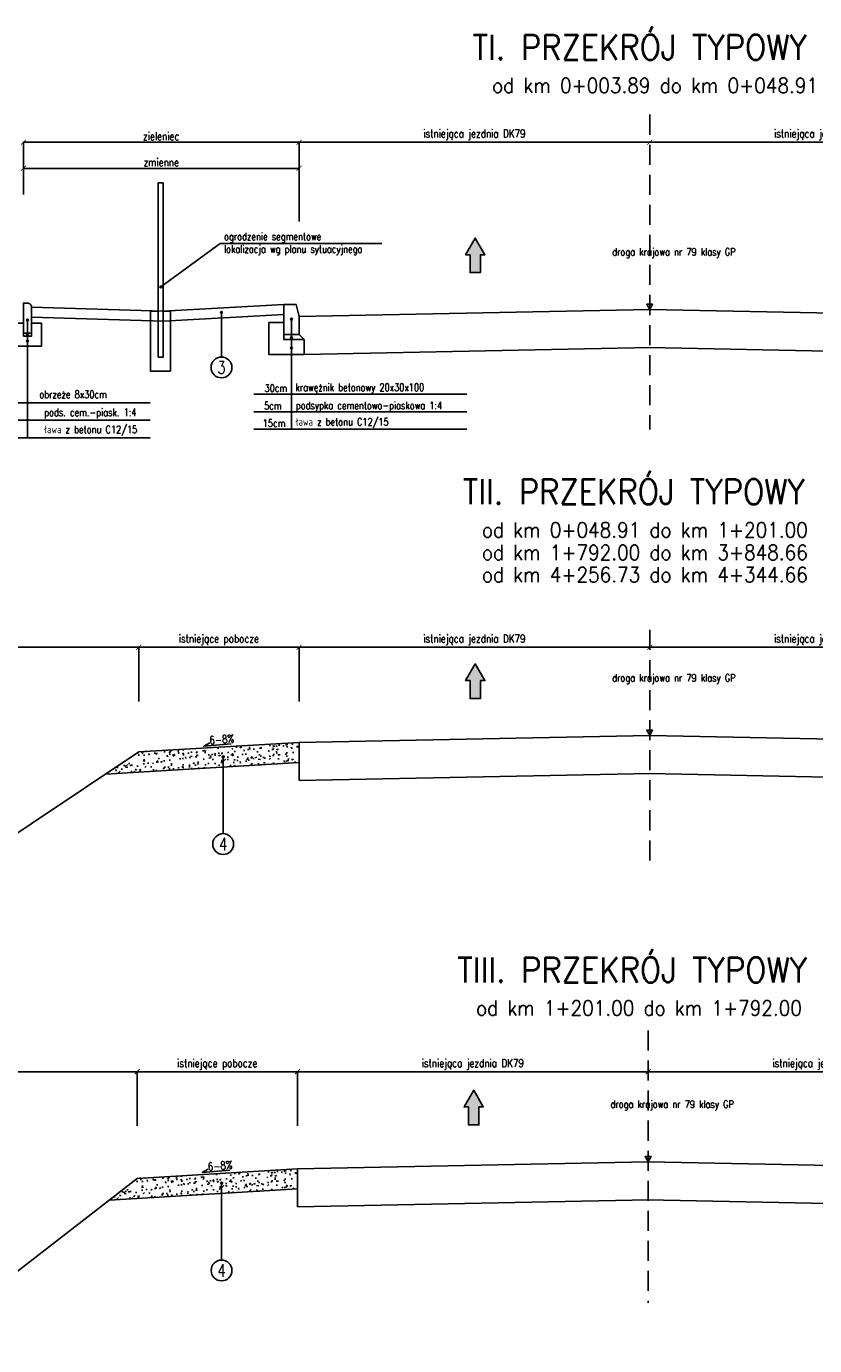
# Model space of a CAD drawing. Header units: metres. Extents: x 6562771 to 6588056, y 5578696 to 5581651.
# Tile 4 of 18: x 6563691 to 6564478, y 5580335 to 5581651. Entities that reach past the tile are written whole.
import ezdxf
from ezdxf.enums import TextEntityAlignment as Align

# ---------------------------------------------------------------- set-up
doc = ezdxf.new("R2010")
doc.units = ezdxf.units.M
doc.linetypes.add('DASHED', pattern=[0.75, 0.5, -0.25])
for name, color, linetype in [('pkonstr-0_25', 1, 'Continuous'), ('pkonstr-0_50', 3, 'Continuous'), ('pkonstr-0_70', 4, 'Continuous'), ('pkonstr-istn', 14, 'Continuous'), ('pkonstr-opisy', 2, 'Continuous'), ('pkonstr-wymiary', 1, 'Continuous')]:
    doc.layers.add(name, color=color, linetype=linetype)
doc.styles.add('12mm', font='simplex.shx', dxfattribs={"width": 0.8, "height": 12})
doc.styles.add('7mm', font='simplex.shx', dxfattribs={"width": 0.75, "height": 7})
doc.styles.add('Opisy', font='simplex.shx', dxfattribs={"width": 0.8})
doc.styles.add('wymiary', font='simplex.shx', dxfattribs={"width": 0.8})
doc.dimstyles.new('ddd$0', dxfattribs={"dimtxt": 8, "dimasz": 5, "dimexe": 0.5, "dimexo": 1, "dimgap": 2, "dimtad": 1, "dimdec": 0, "dimzin": 0, "dimdsep": 46, "dimtxsty": 'wymiary', "dimblk": 'ARCHTICK', "dimcen": 0, "dimclrd": 256, "dimclre": 256, "dimclrt": 256, "dimadec": 0, "dimazin": 0, "dimtfac": 1, "dimtdec": 0, "dimtmove": 1, "dimatfit": 3, "dimldrblk": 'DOT', "dimfxl": 1, "dimtolj": 1, "dimtzin": 0, "dimlwd": -1, "dimlwe": -1, "dimarcsym": 0})

# ---------------------------------------------------------------- blocks, each defined once
blk = doc.blocks.new('_ArchTick')
at = {"color": 0, "linetype": 'ByBlock', "const_width": 0.15}
blk.add_lwpolyline([(-0.5, -0.5), (0.5, 0.5)], dxfattribs=at)
blk = doc.blocks.new('*D112')
at = {"layer": 'Defpoints', "color": 0, "transparency": 16777216}
for p in [(6564313, 5581032.5), (6564313, 5581031.5), (6563963, 5580988.5)]:
    blk.add_point(p, dxfattribs=at)
at = {"layer": 'pkonstr-wymiary', "transparency": 16777216}
for p, q in [((6563963, 5580989.5), (6563963, 5581032)), ((6563963, 5581031.5), (6564313, 5581031.5)), ((6564313, 5581031.5), (6564313, 5581031))]:
    blk.add_line(p, q, dxfattribs=at)
at = {"layer": 'pkonstr-wymiary', "transparency": 16777216, "xscale": 5, "yscale": 5, "zscale": 5, "rotation": 180}
blk.add_blockref('_ArchTick', (6563963, 5581031.5), dxfattribs=at)
at = {"layer": 'pkonstr-wymiary', "transparency": 16777216, "xscale": 5, "yscale": 5, "zscale": 5}
blk.add_blockref('_ArchTick', (6564313, 5581031.5), dxfattribs=at)
at = {"layer": 'pkonstr-wymiary', "transparency": 16777216, "insert": (6564138, 5581038.8), "char_height": 8, "attachment_point": 5, "style": 'wymiary'}
blk.add_mtext('\\A1;istniejąca jezdnia DK79', dxfattribs=at)
blk = doc.blocks.new('_Dot')
at = {"color": 0, "linetype": 'ByBlock', "lineweight": -2}
blk.add_line((-0.5, 0), (-1, 0), dxfattribs=at)
at = {"color": 0, "linetype": 'ByBlock', "const_width": 0.5}
blk.add_lwpolyline([(-0.25, 0, 1), (0.25, 0, 1)], format="xyb", close=True, dxfattribs=at)
blk = doc.blocks.new('*D113')
at = {"layer": 'Defpoints', "color": 0, "transparency": 16777216}
for p in [(6563803, 5581031.5), (6563803, 5580978.2), (6563963, 5580976.4)]:
    blk.add_point(p, dxfattribs=at)
at = {"layer": 'pkonstr-wymiary', "transparency": 16777216}
for p, q in [((6563803, 5580979.2), (6563803, 5581032)), ((6563963, 5581031.5), (6563803, 5581031.5)), ((6563963, 5580977.4), (6563963, 5581032))]:
    blk.add_line(p, q, dxfattribs=at)
at = {"layer": 'pkonstr-wymiary', "transparency": 16777216, "xscale": 5, "yscale": 5, "zscale": 5, "rotation": 180}
blk.add_blockref('_ArchTick', (6563803, 5581031.5), dxfattribs=at)
at = {"layer": 'pkonstr-wymiary', "transparency": 16777216, "xscale": 5, "yscale": 5, "zscale": 5}
blk.add_blockref('_ArchTick', (6563963, 5581031.5), dxfattribs=at)
at = {"layer": 'pkonstr-wymiary', "transparency": 16777216, "insert": (6563883, 5581038.8), "char_height": 8, "attachment_point": 5, "style": 'wymiary'}
blk.add_mtext('\\A1;istniejące pobocze', dxfattribs=at)
blk = doc.blocks.new('*D114')
at = {"layer": 'Defpoints', "color": 0, "transparency": 16777216}
for p in [(6563403, 5581031.5), (6563403, 5580978.2), (6563803, 5580976.4)]:
    blk.add_point(p, dxfattribs=at)
at = {"layer": 'pkonstr-wymiary', "transparency": 16777216}
for p, q in [((6563403, 5580979.2), (6563403, 5581032)), ((6563803, 5581031.5), (6563403, 5581031.5)), ((6563803, 5580977.4), (6563803, 5581032))]:
    blk.add_line(p, q, dxfattribs=at)
at = {"layer": 'pkonstr-wymiary', "transparency": 16777216, "xscale": 5, "yscale": 5, "zscale": 5, "rotation": 180}
blk.add_blockref('_ArchTick', (6563403, 5581031.5), dxfattribs=at)
at = {"layer": 'pkonstr-wymiary', "transparency": 16777216, "xscale": 5, "yscale": 5, "zscale": 5}
blk.add_blockref('_ArchTick', (6563803, 5581031.5), dxfattribs=at)
at = {"layer": 'pkonstr-wymiary', "transparency": 16777216, "insert": (6563603, 5581039.6), "char_height": 8, "attachment_point": 5, "style": 'wymiary'}
blk.add_mtext('\\A1;istniejący rów drogowy/zieleniec', dxfattribs=at)
blk = doc.blocks.new('*D127')
at = {"layer": 'Defpoints', "color": 0, "transparency": 16777216}
for p in [(6564313, 5581032.5), (6564313, 5581031.5), (6564663, 5580988.5)]:
    blk.add_point(p, dxfattribs=at)
at = {"layer": 'pkonstr-wymiary', "transparency": 16777216}
for p, q in [((6564313, 5581031.5), (6564313, 5581031)), ((6564663, 5581031.5), (6564313, 5581031.5)), ((6564663, 5580989.5), (6564663, 5581032))]:
    blk.add_line(p, q, dxfattribs=at)
at = {"layer": 'pkonstr-wymiary', "transparency": 16777216, "xscale": 5, "yscale": 5, "zscale": 5, "rotation": 180}
blk.add_blockref('_ArchTick', (6564313, 5581031.5), dxfattribs=at)
at = {"layer": 'pkonstr-wymiary', "transparency": 16777216, "xscale": 5, "yscale": 5, "zscale": 5}
blk.add_blockref('_ArchTick', (6564663, 5581031.5), dxfattribs=at)
at = {"layer": 'pkonstr-wymiary', "transparency": 16777216, "insert": (6564488, 5581038.8), "char_height": 8, "attachment_point": 5, "style": 'wymiary'}
blk.add_mtext('\\A1;istniejąca jezdnia DK79', dxfattribs=at)
blk = doc.blocks.new('*D161')
at = {"layer": 'Defpoints', "color": 0, "transparency": 16777216}
for p in [(6564311.4, 5580608.9), (6564311.4, 5580607.9), (6563961.4, 5580564.9)]:
    blk.add_point(p, dxfattribs=at)
at = {"layer": 'pkonstr-wymiary', "transparency": 16777216}
for p, q in [((6563961.4, 5580565.9), (6563961.4, 5580608.4)), ((6563961.4, 5580607.9), (6564311.4, 5580607.9)), ((6564311.4, 5580607.9), (6564311.4, 5580607.4))]:
    blk.add_line(p, q, dxfattribs=at)
at = {"layer": 'pkonstr-wymiary', "transparency": 16777216, "xscale": 5, "yscale": 5, "zscale": 5, "rotation": 180}
blk.add_blockref('_ArchTick', (6563961.4, 5580607.9), dxfattribs=at)
at = {"layer": 'pkonstr-wymiary', "transparency": 16777216, "xscale": 5, "yscale": 5, "zscale": 5}
blk.add_blockref('_ArchTick', (6564311.4, 5580607.9), dxfattribs=at)
at = {"layer": 'pkonstr-wymiary', "transparency": 16777216, "insert": (6564136.4, 5580615.2), "char_height": 8, "attachment_point": 5, "style": 'wymiary'}
blk.add_mtext('\\A1;istniejąca jezdnia DK79', dxfattribs=at)
blk = doc.blocks.new('*D162')
at = {"layer": 'Defpoints', "color": 0, "transparency": 16777216}
for p in [(6563801.4, 5580607.9), (6563801.4, 5580554.6), (6563961.4, 5580552.8)]:
    blk.add_point(p, dxfattribs=at)
at = {"layer": 'pkonstr-wymiary', "transparency": 16777216}
for p, q in [((6563801.4, 5580555.6), (6563801.4, 5580608.4)), ((6563961.4, 5580607.9), (6563801.4, 5580607.9)), ((6563961.4, 5580553.8), (6563961.4, 5580608.4))]:
    blk.add_line(p, q, dxfattribs=at)
at = {"layer": 'pkonstr-wymiary', "transparency": 16777216, "xscale": 5, "yscale": 5, "zscale": 5, "rotation": 180}
blk.add_blockref('_ArchTick', (6563801.4, 5580607.9), dxfattribs=at)
at = {"layer": 'pkonstr-wymiary', "transparency": 16777216, "xscale": 5, "yscale": 5, "zscale": 5}
blk.add_blockref('_ArchTick', (6563961.4, 5580607.9), dxfattribs=at)
at = {"layer": 'pkonstr-wymiary', "transparency": 16777216, "insert": (6563881.4, 5580615.2), "char_height": 8, "attachment_point": 5, "style": 'wymiary'}
blk.add_mtext('\\A1;istniejące pobocze', dxfattribs=at)
blk = doc.blocks.new('*D163')
at = {"layer": 'Defpoints', "color": 0, "transparency": 16777216}
for p in [(6563368.5, 5580607.9), (6563368.5, 5580545.9), (6563801.4, 5580552.8)]:
    blk.add_point(p, dxfattribs=at)
at = {"layer": 'pkonstr-wymiary', "transparency": 16777216}
for p, q in [((6563368.5, 5580546.9), (6563368.5, 5580608.4)), ((6563801.4, 5580607.9), (6563368.5, 5580607.9)), ((6563801.4, 5580553.8), (6563801.4, 5580608.4))]:
    blk.add_line(p, q, dxfattribs=at)
at = {"layer": 'pkonstr-wymiary', "transparency": 16777216, "xscale": 5, "yscale": 5, "zscale": 5, "rotation": 180}
blk.add_blockref('_ArchTick', (6563368.5, 5580607.9), dxfattribs=at)
at = {"layer": 'pkonstr-wymiary', "transparency": 16777216, "xscale": 5, "yscale": 5, "zscale": 5}
blk.add_blockref('_ArchTick', (6563801.4, 5580607.9), dxfattribs=at)
at = {"layer": 'pkonstr-wymiary', "transparency": 16777216, "insert": (6563584.9, 5580615.2), "char_height": 8, "attachment_point": 5, "style": 'wymiary'}
blk.add_mtext('\\A1;istniejący rów drogowy', dxfattribs=at)
blk = doc.blocks.new('*D164')
at = {"layer": 'Defpoints', "color": 0, "transparency": 16777216}
for p in [(6564311.4, 5580608.9), (6564311.4, 5580607.9), (6564661.4, 5580564.9)]:
    blk.add_point(p, dxfattribs=at)
at = {"layer": 'pkonstr-wymiary', "transparency": 16777216}
for p, q in [((6564311.4, 5580607.9), (6564311.4, 5580607.4)), ((6564661.4, 5580607.9), (6564311.4, 5580607.9)), ((6564661.4, 5580565.9), (6564661.4, 5580608.4))]:
    blk.add_line(p, q, dxfattribs=at)
at = {"layer": 'pkonstr-wymiary', "transparency": 16777216, "xscale": 5, "yscale": 5, "zscale": 5, "rotation": 180}
blk.add_blockref('_ArchTick', (6564311.4, 5580607.9), dxfattribs=at)
at = {"layer": 'pkonstr-wymiary', "transparency": 16777216, "xscale": 5, "yscale": 5, "zscale": 5}
blk.add_blockref('_ArchTick', (6564661.4, 5580607.9), dxfattribs=at)
at = {"layer": 'pkonstr-wymiary', "transparency": 16777216, "insert": (6564486.4, 5580615.2), "char_height": 8, "attachment_point": 5, "style": 'wymiary'}
blk.add_mtext('\\A1;istniejąca jezdnia DK79', dxfattribs=at)
blk = doc.blocks.new('*D236')
at = {"layer": 'Defpoints', "color": 0, "transparency": 16777216}
for p in [(6563963, 5581509.5), (6563688, 5581482.3), (6563963, 5581455.3)]:
    blk.add_point(p, dxfattribs=at)
at = {"layer": 'pkonstr-wymiary', "transparency": 16777216}
for p, q in [((6563688, 5581483.3), (6563688, 5581510)), ((6563688, 5581509.5), (6563963, 5581509.5)), ((6563963, 5581456.3), (6563963, 5581510))]:
    blk.add_line(p, q, dxfattribs=at)
at = {"layer": 'pkonstr-wymiary', "transparency": 16777216, "xscale": 5, "yscale": 5, "zscale": 5, "rotation": 180}
blk.add_blockref('_ArchTick', (6563688, 5581509.5), dxfattribs=at)
at = {"layer": 'pkonstr-wymiary', "transparency": 16777216, "xscale": 5, "yscale": 5, "zscale": 5}
blk.add_blockref('_ArchTick', (6563963, 5581509.5), dxfattribs=at)
at = {"layer": 'pkonstr-wymiary', "transparency": 16777216, "insert": (6563825.5, 5581515.5), "char_height": 8, "attachment_point": 5, "style": 'wymiary'}
blk.add_mtext('\\A1;zmienne', dxfattribs=at)
blk = doc.blocks.new('*D231')
at = {"layer": 'Defpoints', "color": 0, "transparency": 16777216}
for p in [(6563688, 5581535.5), (6563688, 5581482.3), (6563963, 5581455.3)]:
    blk.add_point(p, dxfattribs=at)
at = {"layer": 'pkonstr-wymiary', "transparency": 16777216}
for p, q in [((6563688, 5581483.3), (6563688, 5581536)), ((6563963, 5581535.5), (6563688, 5581535.5)), ((6563963, 5581456.3), (6563963, 5581536))]:
    blk.add_line(p, q, dxfattribs=at)
at = {"layer": 'pkonstr-wymiary', "transparency": 16777216, "xscale": 5, "yscale": 5, "zscale": 5, "rotation": 180}
blk.add_blockref('_ArchTick', (6563688, 5581535.5), dxfattribs=at)
at = {"layer": 'pkonstr-wymiary', "transparency": 16777216, "xscale": 5, "yscale": 5, "zscale": 5}
blk.add_blockref('_ArchTick', (6563963, 5581535.5), dxfattribs=at)
at = {"layer": 'pkonstr-wymiary', "transparency": 16777216, "insert": (6563825.5, 5581541.5), "char_height": 8, "attachment_point": 5, "style": 'wymiary'}
blk.add_mtext('\\A1;zieleniec', dxfattribs=at)
blk = doc.blocks.new('*D237')
at = {"layer": 'Defpoints', "color": 0, "transparency": 16777216}
for p in [(6564313, 5581536.5), (6564313, 5581535.5), (6563963, 5581455.3)]:
    blk.add_point(p, dxfattribs=at)
at = {"layer": 'pkonstr-wymiary', "transparency": 16777216}
for p, q in [((6563963, 5581456.3), (6563963, 5581536)), ((6563963, 5581535.5), (6564313, 5581535.5)), ((6564313, 5581535.5), (6564313, 5581535))]:
    blk.add_line(p, q, dxfattribs=at)
at = {"layer": 'pkonstr-wymiary', "transparency": 16777216, "xscale": 5, "yscale": 5, "zscale": 5, "rotation": 180}
blk.add_blockref('_ArchTick', (6563963, 5581535.5), dxfattribs=at)
at = {"layer": 'pkonstr-wymiary', "transparency": 16777216, "xscale": 5, "yscale": 5, "zscale": 5}
blk.add_blockref('_ArchTick', (6564313, 5581535.5), dxfattribs=at)
at = {"layer": 'pkonstr-wymiary', "transparency": 16777216, "insert": (6564138, 5581542.9), "char_height": 8, "attachment_point": 5, "style": 'wymiary'}
blk.add_mtext('\\A1;istniejąca jezdnia DK79', dxfattribs=at)
blk = doc.blocks.new('*D238')
at = {"layer": 'Defpoints', "color": 0, "transparency": 16777216}
for p in [(6564313, 5581536.5), (6564313, 5581535.5), (6564663, 5581492.5)]:
    blk.add_point(p, dxfattribs=at)
at = {"layer": 'pkonstr-wymiary', "transparency": 16777216}
for p, q in [((6564313, 5581535.5), (6564313, 5581535)), ((6564663, 5581535.5), (6564313, 5581535.5)), ((6564663, 5581493.5), (6564663, 5581536))]:
    blk.add_line(p, q, dxfattribs=at)
at = {"layer": 'pkonstr-wymiary', "transparency": 16777216, "xscale": 5, "yscale": 5, "zscale": 5, "rotation": 180}
blk.add_blockref('_ArchTick', (6564313, 5581535.5), dxfattribs=at)
at = {"layer": 'pkonstr-wymiary', "transparency": 16777216, "xscale": 5, "yscale": 5, "zscale": 5}
blk.add_blockref('_ArchTick', (6564663, 5581535.5), dxfattribs=at)
at = {"layer": 'pkonstr-wymiary', "transparency": 16777216, "insert": (6564488, 5581542.9), "char_height": 8, "attachment_point": 5, "style": 'wymiary'}
blk.add_mtext('\\A1;istniejąca jezdnia DK79', dxfattribs=at)

msp = doc.modelspace()

# ---------------------------------------------------------------- hatches: boundary and pattern name
at = {"layer": 'pkonstr-0_50'}
for points in [[(6564133.7, 5581423.3), (6564133.7, 5581405.4), (6564144.1, 5581405.4), (6564144.1, 5581423.3), (6564148.5, 5581423.3), (6564138.9, 5581439.9), (6564129.3, 5581423.3)], [(6564133.7, 5580998.3), (6564133.7, 5580980.3), (6564144.1, 5580980.3), (6564144.1, 5580998.3), (6564148.5, 5580998.3), (6564138.9, 5581014.9), (6564129.3, 5580998.3)], [(6564132.1, 5580572.8), (6564132.1, 5580554.8), (6564142.5, 5580554.8), (6564142.5, 5580572.8), (6564146.9, 5580572.8), (6564137.3, 5580589.4), (6564127.7, 5580572.8)]]:
    msp.add_hatch(color=3, dxfattribs=at).paths.add_polyline_path(points)
h = msp.add_hatch(dxfattribs=at)
h.set_pattern_fill('AR-CONC', color=252, scale=0.1, angle=180)
h.set_pattern_definition([(230, (0, 0), (-18.2184669, 1.593908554), [1.905, -20.955]), (175, (0, 0), (3.524282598, -19.10566429), [1.524, -16.764]), (280.451, (-1.518, 0.133), (-14.694250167, -17.511668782), [1.619, -17.809]), (226.1842, (-6e-16, -5.08), (-27.10790409, 4.204232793), [2.8575, -31.4325]), (276.6356, (-2.26, -4.73), (-23.74042345, -24.74255559), [2.4285, -26.7135]), (171.184, (-6e-16, -5.08), (-23.74046058, -24.74251179), [2.286, -25.146]), (201, (-2.54, -3.81), (-15.161487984, 10.226551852), [1.905, -20.955]), (146, (-2.54, -3.81), (-6.180202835, -18.418796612), [1.524, -16.764]), (251.4514, (-3.803, -2.958), (-21.341649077, -8.19228577), [1.619, -17.809]), (217.5, (0, 0), (-0.308860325, -8.4555038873), [0, -16.5608, 0, -17.018, 0, -16.8275]), (187.5, (0, 0), (-6.681966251, -10.018057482), [0, -9.7028, 0, -16.1798, 0, -6.4135]), (147.5, (5.664, -7e-16), (-13.5590595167, 0.572874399), [0, -6.35, 0, -19.812, 0, -26.289]), (137.5, (8.204, -1e-15), (-14.812918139, -2.542649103), [0, -8.255, 0, -13.1572, 0, -18.669])])
h.paths.add_polyline_path([(6563963, 5580936.6), (6563803, 5580927), (6563769.9, 5580905), (6563963, 5580916.5)])
h = msp.add_hatch(dxfattribs=at)
h.set_pattern_fill('AR-CONC', color=252, scale=0.1, angle=180)
h.set_pattern_definition([(230, (-1.607, -425.486), (-18.2184669, 1.593908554), [1.905, -20.955]), (175, (-1.607, -425.486), (3.524282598, -19.10566429), [1.524, -16.764]), (280.451, (-3.125, -425.353), (-14.694250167, -17.511668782), [1.619, -17.809]), (226.1842, (-1.607, -430.566), (-27.10790409, 4.204232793), [2.8575, -31.4325]), (276.6356, (-3.866, -430.216), (-23.74042345, -24.74255559), [2.4285, -26.7135]), (171.184, (-1.607, -430.566), (-23.74046058, -24.74251179), [2.286, -25.146]), (201, (-4.147, -429.296), (-15.161487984, 10.226551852), [1.905, -20.955]), (146, (-4.147, -429.296), (-6.180202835, -18.418796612), [1.524, -16.764]), (251.4514, (-5.41, -428.444), (-21.341649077, -8.19228577), [1.619, -17.809]), (217.5, (-1.607, -425.486), (-0.308860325, -8.4555038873), [0, -16.5608, 0, -17.018, 0, -16.8275]), (187.5, (-1.607, -425.486), (-6.681966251, -10.018057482), [0, -9.7028, 0, -16.1798, 0, -6.4135]), (147.5, (4.057, -425.486), (-13.5590595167, 0.572874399), [0, -6.35, 0, -19.812, 0, -26.289]), (137.5, (6.597, -425.486), (-14.812918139, -2.542649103), [0, -8.255, 0, -13.1572, 0, -18.669])])
h.paths.add_polyline_path([(6563961.4, 5580511.1), (6563801.4, 5580501.5), (6563773.4, 5580479.8), (6563961.4, 5580491)])

# ---------------------------------------------------------------- linework, layer by layer
at = {"layer": 'pkonstr-0_25', "linetype": 'Continuous'}
for p, q in [((6563885.6, 5581321.2), (6563885.6, 5581365.6)), ((6563692, 5581358), (6563692, 5581240.6)), ((6564130.6, 5581284.1), (6563917.8, 5581284.1)), ((6563814.4, 5581275.6), (6563649.3, 5581275.6)), ((6563814.4, 5581258.1), (6563649.3, 5581258.1)), ((6564130.6, 5581266.6), (6563917.8, 5581266.6)), ((6564130.6, 5581249.1), (6563917.8, 5581249.1)), ((6563887.3, 5580922.2), (6563887.3, 5580845.5)), ((6563885.7, 5580496.7), (6563885.7, 5580420))]:
    msp.add_line(p, q, dxfattribs=at)
at = {"layer": 'pkonstr-0_25', "linetype": 'Continuous', "flags": 128}
msp.add_lwpolyline([(6564045.5, 5581434.6), (6563884.3, 5581434.6), (6563825.1, 5581391.1)], dxfattribs=at)
at = {"layer": 'pkonstr-0_25'}
for points in [[(6563873.9, 5580936.1), (6563868, 5580932.8), (6563895.4, 5580935)], [(6563872.3, 5580510.6), (6563866.4, 5580507.4), (6563893.8, 5580509.6)]]:
    msp.add_lwpolyline(points, dxfattribs=at)
at = {"layer": 'pkonstr-0_25', "linetype": 'Continuous'}
for centre in [(6563885.6, 5581310.8), (6563887.3, 5580835.1), (6563885.7, 5580409.6)]:
    msp.add_circle(centre, 10.4, dxfattribs=at)
at = {"layer": 'pkonstr-0_50'}
for p, q in [((6563769.9, 5580905), (6563963, 5580916.5)), ((6563773.4, 5580479.8), (6563961.4, 5580491))]:
    msp.add_line(p, q, dxfattribs=at)
at = {"layer": 'pkonstr-0_50', "color": 2}
msp.add_lwpolyline([(6563827.5, 5581495.1), (6563822.5, 5581495.1), (6563822.5, 5581321.1), (6563827.5, 5581321.1)], close=True, dxfattribs=at)
at = {"layer": 'pkonstr-0_50', "color": 3}
for points in [[(6564133.7, 5581423.3), (6564133.7, 5581405.4), (6564144.1, 5581405.4), (6564144.1, 5581423.3), (6564148.5, 5581423.3), (6564138.9, 5581439.9), (6564129.3, 5581423.3), (6564133.7, 5581423.3)], [(6564133.7, 5580998.3), (6564133.7, 5580980.3), (6564144.1, 5580980.3), (6564144.1, 5580998.3), (6564148.5, 5580998.3), (6564138.9, 5581014.9), (6564129.3, 5580998.3), (6564133.7, 5580998.3)], [(6564132.1, 5580572.8), (6564132.1, 5580554.8), (6564142.5, 5580554.8), (6564142.5, 5580572.8), (6564146.9, 5580572.8), (6564137.3, 5580589.4), (6564127.7, 5580572.8), (6564132.1, 5580572.8)]]:
    msp.add_lwpolyline(points, dxfattribs=at)
at = {"layer": 'pkonstr-0_50'}
msp.add_lwpolyline([(6563688, 5581345), (6563696, 5581345), (6563696, 5581371, 0.414214), (6563692, 5581375), (6563688, 5581375)], format="xyb", close=True, dxfattribs=at)
for points in [[(6563696, 5581371), (6563827.5, 5581367.1), (6563948, 5581373.6)], [(6563948, 5581373.6), (6563960, 5581373.6), (6563963, 5581361.6), (6563963, 5581343.6), (6563948, 5581343.6), (6563948, 5581373.6)], [(6563696, 5581360.9), (6563827.6, 5581357.1), (6563948, 5581363.6)]]:
    msp.add_lwpolyline(points, dxfattribs=at)
at = {"layer": 'pkonstr-0_50', "color": 2}
msp.add_lwpolyline([(6563827.5, 5581367.1), (6563834.7, 5581367.1), (6563834.7, 5581307.1), (6563814.7, 5581307.1), (6563814.7, 5581367.1), (6563822.5, 5581367.1)], dxfattribs=at)
at = {"layer": 'pkonstr-0_50', "flags": 128}
msp.add_lwpolyline([(6563688, 5581342), (6563696, 5581342), (6563696, 5581355), (6563706, 5581355), (6563706, 5581332), (6563678, 5581332), (6563678, 5581355), (6563688, 5581355), (6563688, 5581342)], close=True, dxfattribs=at)
at = {"layer": 'pkonstr-0_50'}
for points in [[(6563948, 5581355.6), (6563948, 5581338.6), (6563968, 5581338.6), (6563968, 5581338.6), (6563968, 5581338.6), (6563968, 5581323.6), (6563933, 5581323.6), (6563933, 5581355.6), (6563948, 5581355.6)], [(6563948, 5581338.6), (6563968, 5581338.6), (6563963, 5581343.6), (6563948, 5581343.6)]]:
    msp.add_lwpolyline(points, close=True, dxfattribs=at)
at = {"layer": 'pkonstr-0_70', "color": 4}
for centre in [(6563825.1, 5581391.1), (6563885.6, 5581365.6), (6563955.5, 5581359), (6563692, 5581358), (6563692, 5581343.5), (6563692, 5581337.1), (6563955.5, 5581340.6), (6563955.5, 5581330.3), (6563887.3, 5580922.2), (6563885.7, 5580496.7)]:
    msp.add_circle(centre, 0.869, dxfattribs=at)
at = {"layer": 'pkonstr-istn'}
for p, q in [((6564313.7, 5581330.7), (6563968, 5581323.6)), ((6564312.2, 5581330.7), (6564663, 5581323.7)), ((6564313.7, 5580905.6), (6563963, 5580898.6)), ((6564312.2, 5580905.6), (6564663, 5580898.6)), ((6564312.1, 5580480.2), (6563961.4, 5580473.1)), ((6564310.6, 5580480.2), (6564661.4, 5580473.1))]:
    msp.add_line(p, q, dxfattribs=at)
at = {"layer": 'pkonstr-istn', "flags": 128}
for points in [[(6563963, 5581361.6), (6564313, 5581368.7), (6564663, 5581361.6), (6564823, 5581352), (6565038, 5581208.7), (6565088, 5581208.7), (6565223, 5581298.7)], [(6563353.7, 5580871.4), (6563457.3, 5580824.3), (6563538, 5580783.6), (6563588, 5580783.6), (6563803, 5580927), (6563963, 5580936.6), (6564313, 5580943.6), (6564663, 5580936.6), (6564823, 5580927), (6565038, 5580783.6), (6565088, 5580783.6), (6565223, 5580873.6)], [(6563963, 5580936.6), (6563963, 5580898.6)], [(6563963, 5580906.4), (6563963, 5580898.6)], [(6562770.8, 5580415.7), (6563360.2, 5580442.8), (6563416.1, 5580435.8), (6563536.4, 5580334.6), (6563586.4, 5580334.6), (6563801.4, 5580501.5), (6563961.4, 5580511.1), (6564311.4, 5580518.1), (6564661.4, 5580511.1), (6564821.4, 5580501.5), (6565036.4, 5580358.2), (6565086.4, 5580358.2), (6565221.4, 5580448.2)], [(6563961.4, 5580511.1), (6563961.4, 5580473.1)], [(6563961.4, 5580480.9), (6563961.4, 5580473.1)]]:
    msp.add_lwpolyline(points, dxfattribs=at)
at = {"layer": 'pkonstr-opisy'}
for points in [[(6564313, 5581373.8), (6564315.9, 5581373.8), (6564313, 5581368.7), (6564310, 5581373.8)], [(6564313, 5580948.7), (6564315.9, 5580948.7), (6564313, 5580943.7), (6564310, 5580948.7)], [(6564311.4, 5580523.2), (6564314.3, 5580523.2), (6564311.4, 5580518.2), (6564308.4, 5580523.2)]]:
    msp.add_lwpolyline(points, close=True, dxfattribs=at)
at = {"layer": 'pkonstr-wymiary'}
msp.add_line((6563814.4, 5581240.6), (6563649.3, 5581240.6), dxfattribs=at)
at = {"layer": 'pkonstr-wymiary', "linetype": 'DASHED', "ltscale": 40}
for points in [[(6564313, 5581563.1), (6564313, 5581249)], [(6564313, 5581048.8), (6564313, 5580812.2)], [(6564311.4, 5580649.1), (6564311.4, 5580377.1)]]:
    msp.add_lwpolyline(points, dxfattribs=at)
at = {"layer": 'pkonstr-wymiary'}
msp.add_lwpolyline([(6563955.5, 5581359), (6563955.5, 5581309.1), (6563955.5, 5581309.1), (6563955.5, 5581249.1)], dxfattribs=at)

# ---------------------------------------------------------------- texts
at = {"layer": 'pkonstr-opisy', "color": 4, "style": 'Opisy', "width": 0.9}
for s, p in [('TI. PRZEKRÓJ TYPOWY', (6564303, 5581610.3)), ('TII. PRZEKRÓJ TYPOWY', (6564297.1, 5581166.7)), ('TIII. PRZEKRÓJ TYPOWY', (6564295.5, 5580689.5))]:
    msp.add_text(s, height=25, rotation=360, dxfattribs=at).set_placement(p, align=Align.BOTTOM_CENTER)
at = {"layer": 'pkonstr-opisy', "linetype": 'Continuous', "style": 'Opisy', "width": 0.9}
for s, p in [('od km 0+003.89 do km 0+048.91', (6564155.8, 5581584.7)), ('od km 0+048.91 do km 1+201.00', (6564145.6, 5581141.1)), ('od km 1+792.00 do km 3+848.66', (6564145.6, 5581118.6)), ('od km 4+256.73 do km 4+344.66', (6564145.6, 5581096.5)), ('od km 1+201.00 do km 1+792.00', (6564139.7, 5580663.9))]:
    msp.add_text(s, height=15, rotation=360, dxfattribs=at).set_placement(p)
at = {"layer": 'pkonstr-opisy', "style": 'Opisy', "width": 0.8}
for p in [(6564398.7, 5581420.1), (6564398.7, 5580995), (6564397, 5580569.5)]:
    msp.add_text('droga krajowa nr 79 klasy GP', height=7.5, dxfattribs=at).set_placement(p, align=Align.BOTTOM_RIGHT)
at = {"layer": 'pkonstr-opisy', "linetype": 'Continuous', "style": '7mm', "width": 0.75}
for s, rotation, p in [('3', 360, (6563885.6, 5581310.8)), ('4', 0, (6563887.3, 5580835.1)), ('4', 0, (6563885.7, 5580409.6))]:
    msp.add_text(s, height=12.6, rotation=rotation, dxfattribs=at).set_placement(p, align=Align.MIDDLE_CENTER)
at = {"layer": 'pkonstr-opisy', "ltscale": 0.1, "style": '12mm', "width": 0.8}
for s, rotation, p in [('30cm', 360, (6563951.2, 5581284.1)), ('pods. cem.-piask. 1:4', 0, (6563800.7, 5581260)), ('5cm', 360, (6563945.6, 5581266.6)), ('15cm', 360, (6563949.4, 5581249.1))]:
    msp.add_text(s, height=7.5, rotation=rotation, dxfattribs=at).set_placement(p, align=Align.BOTTOM_RIGHT)
at = {"layer": 'pkonstr-opisy', "style": 'Opisy', "width": 0.8}
for s, p in [('krawężnik betonowy 20x30x100', (6563959.4, 5581287.2)), ('ława z betonu C12/15', (6563959.8, 5581252.7))]:
    msp.add_text(s, height=7.5, rotation=360, dxfattribs=at).set_placement(p)
for s, p in [('obrzeże 8x30cm', (6563771.2, 5581277.9)), ('ława z betonu C12/15', (6563801.5, 5581242.9))]:
    msp.add_text(s, height=7.5, rotation=0, dxfattribs=at).set_placement(p, align=Align.BOTTOM_RIGHT)
at = {"layer": 'pkonstr-opisy', "ltscale": 0.1, "style": '12mm', "width": 0.8}
msp.add_text('podsypka cementowo-piaskowa 1:4', height=7.5, rotation=0, dxfattribs=at).set_placement((6563959.8, 5581269.1))
at = {"layer": 'pkonstr-opisy', "style": 'Opisy', "width": 0.8}
for p in [(6563886.2, 5580935.6), (6563884.6, 5580510.1)]:
    msp.add_text('6-8%%%', height=8, rotation=5, dxfattribs=at).set_placement(p, align=Align.CENTER)
at = {"layer": 'pkonstr-opisy', "insert": (6563888.2, 5581445.2), "char_height": 7.5, "width": 164.552, "attachment_point": 1, "style": 'Opisy'}
msp.add_mtext('ogrodzenie segmentowe\\Plokalizacja wg planu sytuacyjnego', dxfattribs=at)

# ---------------------------------------------------------------- dimensions: what is measured, and where the dimension line sits
at = {"layer": 'pkonstr-wymiary'}
for base, p1, p2, picture, middle in [((6564313, 5581535.5), (6563963, 5581455.3), (6564313, 5581536.5), '*D237', (6564138, 5581542.9)), ((6564313, 5581031.5), (6563963, 5580988.5), (6564313, 5581032.5), '*D112', (6564138, 5581038.8)), ((6564311.4, 5580607.9), (6563961.4, 5580564.9), (6564311.4, 5580608.9), '*D161', (6564136.4, 5580615.2))]:
    dim = msp.add_linear_dim(base=base, p1=p1, p2=p2, text='istniejąca jezdnia DK79', dimstyle='ddd$0', dxfattribs=at)
    dim.commit()
    dim.dimension.update_dxf_attribs({"geometry": picture, "text_midpoint": middle})
for base, p1, p2, text, picture, middle in [((6564313, 5581535.5), (6564663, 5581492.5), (6564313, 5581536.5), 'istniejąca jezdnia DK79', '*D238', (6564488, 5581542.9)), ((6563688, 5581535.5), (6563963, 5581455.3), (6563688, 5581482.3), 'zieleniec', '*D231', (6563825.5, 5581541.5)), ((6563963, 5581509.5), (6563688, 5581482.3), (6563963, 5581455.3), 'zmienne', '*D236', (6563825.5, 5581515.5)), ((6563403, 5581031.5), (6563803, 5580976.4), (6563403, 5580978.2), 'istniejący rów drogowy/zieleniec', '*D114', (6563603, 5581039.6)), ((6564313, 5581031.5), (6564663, 5580988.5), (6564313, 5581032.5), 'istniejąca jezdnia DK79', '*D127', (6564488, 5581038.8)), ((6563803, 5581031.5), (6563963, 5580976.4), (6563803, 5580978.2), 'istniejące pobocze', '*D113', (6563883, 5581038.8)), ((6563368.5, 5580607.9), (6563801.4, 5580552.8), (6563368.5, 5580545.9), 'istniejący rów drogowy', '*D163', (6563584.9, 5580615.2)), ((6563801.4, 5580607.9), (6563961.4, 5580552.8), (6563801.4, 5580554.6), 'istniejące pobocze', '*D162', (6563881.4, 5580615.2)), ((6564311.4, 5580607.9), (6564661.4, 5580564.9), (6564311.4, 5580608.9), 'istniejąca jezdnia DK79', '*D164', (6564486.4, 5580615.2))]:
    dim = msp.add_linear_dim(base=base, p1=p1, p2=p2, angle=180, text=text, dimstyle='ddd$0', dxfattribs=at)
    dim.commit()
    dim.dimension.update_dxf_attribs({"geometry": picture, "text_midpoint": middle})

doc.saveas('drawing.dxf')
